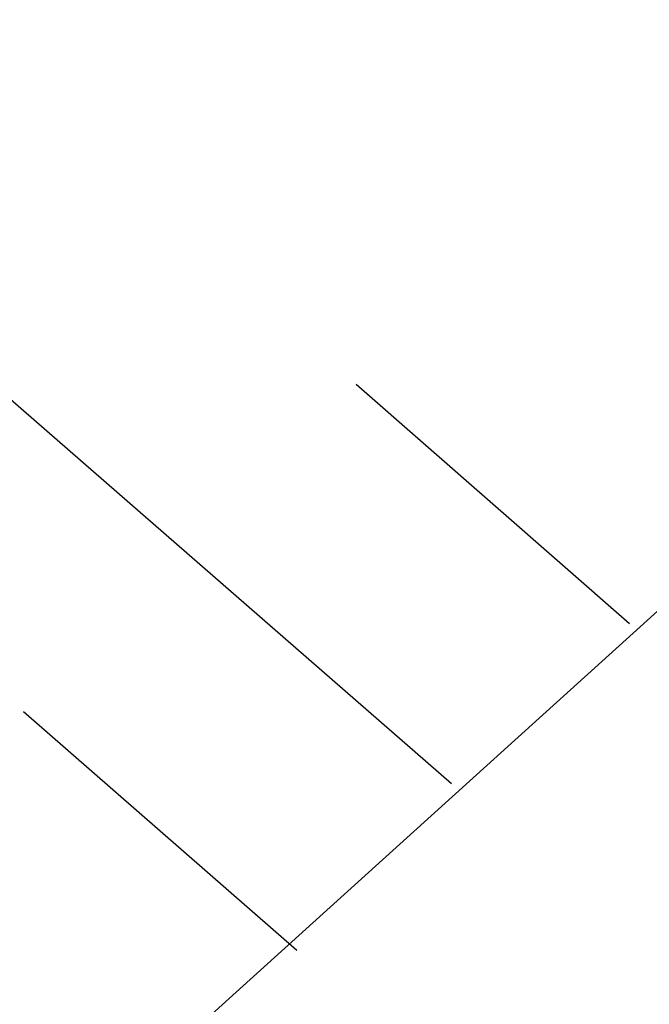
# Model space of a CAD drawing. Extents: x 3409653 to 3410193, y 5788342 to 5789000.
# Tile 60 of 80: x 3409851.46 to 3409854.18, y 5788879.09 to 5788883.34. Entities that reach past the tile are written whole.
import ezdxf

# ---------------------------------------------------------------- set-up
doc = ezdxf.new("R2010")
doc.units = 0
doc.header["$MEASUREMENT"] = 0
doc.linetypes.add('LINIENART0', pattern=[0])
doc.layers.add('Schnitt_Ablauf_Mulde', color=7, linetype='Continuous')

msp = doc.modelspace()

# ---------------------------------------------------------------- linework, layer by layer
at = {"layer": 'Schnitt_Ablauf_Mulde', "color": 144, "linetype": 'LINIENART0'}
for p, q in [((3409850.83238, 5788877.73694), (3409857.03968, 5788883.34232)), ((3409850.83238, 5788877.73694), (3409857.03968, 5788883.34232)), ((3409851.29408, 5788881.81358), (3409853.32214, 5788880.04544)), ((3409851.29408, 5788881.81358), (3409853.32214, 5788880.04544)), ((3409852.91174, 5788881.76912), (3409854.09164, 5788880.73628)), ((3409852.91174, 5788881.76912), (3409854.09164, 5788880.73628)), ((3409851.47534, 5788880.35666), (3409852.65524, 5788879.32724)), ((3409851.47534, 5788880.35666), (3409852.65524, 5788879.32724))]:
    msp.add_line(p, q, dxfattribs=at)

doc.saveas('drawing.dxf')
